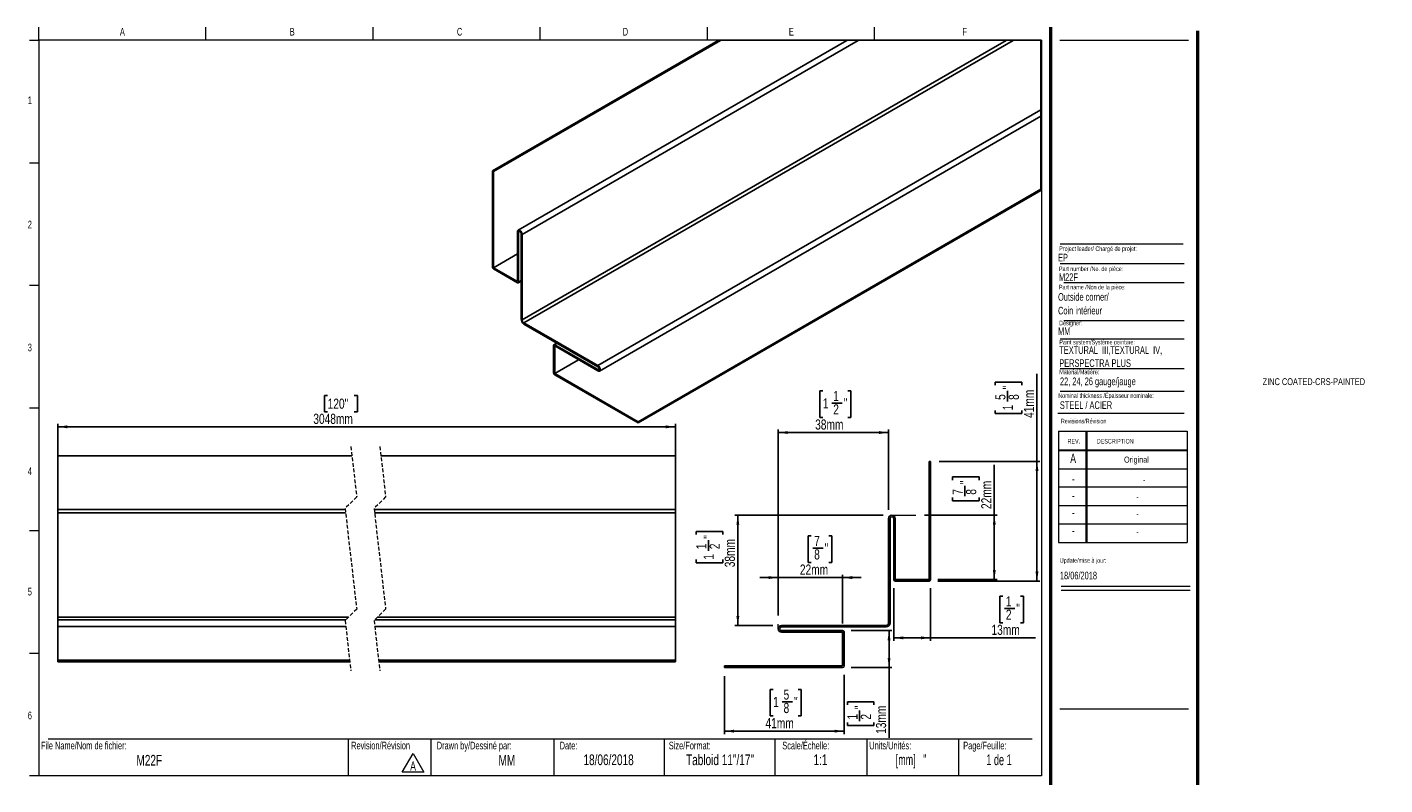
# Model space of a CAD drawing. Header units: millimetres. Extents: x 12 to 1040, y 10 to 682.
import ezdxf

# ---------------------------------------------------------------- set-up
doc = ezdxf.new("R2010")
doc.units = ezdxf.units.MM
doc.linetypes.add('HIDDEN', pattern=[1.905, 1.27, -0.635])
doc.layers.add('FORMAT', color=7, linetype='Continuous')
doc.styles.add('SLDTEXTSTYLE0', font='TXT', dxfattribs={"width": 0.7})
doc.styles.add('SLDTEXTSTYLE1', font='TXT', dxfattribs={"width": 0.633333})
doc.styles.add('SLDTEXTSTYLE2', font='TXT', dxfattribs={"width": 0.625})
doc.styles.add('SLDTEXTSTYLE3', font='TXT', dxfattribs={"width": 0.75})
doc.dimstyles.new('SLDDIMSTYLE0', dxfattribs={"dimtxt": 3.5, "dimasz": 3.302, "dimexe": 0, "dimexo": 0.0625, "dimgap": 0.875, "dimtad": 1, "dimdec": 0, "dimrnd": 1e-09, "dimzin": 12, "dimdsep": 46, "dimtxsty": 'SLDTEXTSTYLE3', "dimsah": 1, "dimcen": 0.09, "dimadec": 0, "dimazin": 3, "dimtfac": 1, "dimtdec": 0, "dimtmove": 0, "dimatfit": 0, "dimfxl": 1, "dimfrac": 2, "dimtolj": 1, "dimtzin": 12, "dimarcsym": 0})
doc.dimstyles.new('SLDDIMSTYLE1', dxfattribs={"dimtxt": 3.5, "dimasz": 3.302, "dimexe": 0, "dimexo": 0.0625, "dimgap": 0.875, "dimtad": 1, "dimdec": 0, "dimrnd": 1e-09, "dimzin": 12, "dimdsep": 46, "dimtxsty": 'SLDTEXTSTYLE3', "dimsah": 1, "dimcen": 0.09, "dimadec": 0, "dimazin": 3, "dimtfac": 1, "dimtdec": 0, "dimtofl": 0, "dimtmove": 0, "dimatfit": 3, "dimfxl": 1, "dimfrac": 2, "dimtolj": 1, "dimtzin": 12, "dimarcsym": 0})

# ---------------------------------------------------------------- blocks, each defined once
blk = doc.blocks.new('SW_NOTE_0')
at = {"color": 0, "linetype": 'Continuous', "lineweight": 0}
for p, q in [((-2.48, 0.36), (1.25, 6.82)), ((1.25, 6.82), (4.98, 0.36)), ((4.98, 0.36), (-2.48, 0.36))]:
    blk.add_line(p, q, dxfattribs=at)
at = {"color": 0, "linetype": 'Continuous', "lineweight": 0, "insert": (1.24, 4.09), "char_height": 3.17, "attachment_point": 2, "style": 'SLDTEXTSTYLE0'}
blk.add_mtext('A', dxfattribs=at)
blk = doc.blocks.new('SW_NOTE_1')
at = {"layer": 'FORMAT', "color": 0, "char_height": 2.6458, "attachment_point": 1, "style": 'SLDTEXTSTYLE0'}
for s, insert in [('TEXTURAL  III,TEXTURAL  IV,', (0, 3.41)), ('PERSPECTRA PLUS', (0, -1.12))]:
    blk.add_mtext(s, dxfattribs=dict(at, insert=insert))
blk = doc.blocks.new('_D')
at = {"layer": 'FORMAT'}
for p, q in [((282.52, 95.93), (281.45, 95.93)), ((281.45, 95.93), (281.45, 86.77)), ((288.6, 95.93), (289.67, 95.93)), ((289.67, 95.93), (289.67, 86.77)), ((283.03, 91.71), (286.64, 91.71)), ((281.45, 86.77), (282.52, 86.77)), ((289.67, 86.77), (288.6, 86.77)), ((271.13, 81.54), (264.78, 81.54)), ((271.13, 68.5), (271.13, 82.54)), ((271.13, 81.54), (293.36, 81.54)), ((293.36, 65.7), (293.36, 82.54)), ((293.36, 81.54), (299.71, 81.54))]:
    blk.add_line(p, q, dxfattribs=at)
for points in [[(271.13, 81.54), (267.83, 82.05), (267.83, 81.03)], [(293.36, 81.54), (296.66, 81.03), (296.66, 82.05)]]:
    blk.add_solid(points, dxfattribs=at)
at = {"layer": 'FORMAT', "char_height": 3.5, "attachment_point": 1, "style": 'SLDTEXTSTYLE3'}
for s, insert in [('7', (283.54, 95.91)), ('8', (283.54, 91.29)), ('"', (287.16, 93.36)), ('22mm', (278.6, 86.05))]:
    blk.add_mtext(s, dxfattribs=dict(at, insert=insert))
blk = doc.blocks.new('_D_1')
at = {"layer": 'FORMAT'}
for p, q in [((345.71, 103.08), (345.71, 120.43)), ((331.32, 115.22), (331.32, 116.28)), ((331.32, 116.28), (340.47, 116.28)), ((335.54, 109.65), (335.54, 113.26)), ((340.47, 116.28), (340.47, 115.22)), ((331.32, 109.14), (331.32, 108.07)), ((331.32, 108.07), (340.47, 108.07)), ((340.47, 108.07), (340.47, 109.14)), ((321.61, 103.08), (346.71, 103.08)), ((345.71, 103.08), (345.71, 80.86)), ((326.2, 80.86), (346.71, 80.86))]:
    blk.add_line(p, q, dxfattribs=at)
for points in [[(345.71, 103.08), (345.2, 99.78), (346.22, 99.78)], [(345.71, 80.86), (346.22, 84.16), (345.2, 84.16)]]:
    blk.add_solid(points, dxfattribs=at)
at = {"layer": 'FORMAT', "char_height": 3.5, "attachment_point": 1, "rotation": 90, "style": 'SLDTEXTSTYLE3'}
for s, insert in [('22mm', (341.2, 105.21)), ('7', (331.33, 110.16)), ('"', (333.89, 113.77)), ('8', (335.96, 110.16))]:
    blk.add_mtext(s, dxfattribs=dict(at, insert=insert))
blk = doc.blocks.new('_D_2')
at = {"layer": 'FORMAT'}
for p, q in [((307.38, 103.08), (256.19, 103.08)), ((257.19, 103.08), (257.19, 64.98)), ((242.79, 96.4), (242.79, 97.46)), ((242.79, 97.46), (251.95, 97.46)), ((247.01, 90.83), (247.01, 94.44)), ((251.95, 97.46), (251.95, 96.4)), ((242.79, 87.73), (242.79, 86.66)), ((242.79, 86.66), (251.95, 86.66)), ((251.95, 86.66), (251.95, 87.73)), ((269.28, 64.98), (256.19, 64.98))]:
    blk.add_line(p, q, dxfattribs=at)
for points in [[(257.19, 103.08), (256.68, 99.78), (257.69, 99.78)], [(257.19, 64.98), (257.69, 68.29), (256.68, 68.29)]]:
    blk.add_solid(points, dxfattribs=at)
at = {"layer": 'FORMAT', "char_height": 3.5, "attachment_point": 1, "rotation": 90, "style": 'SLDTEXTSTYLE3'}
for s, insert in [('38mm', (252.67, 85.1)), ('"', (245.37, 94.95)), ('2', (247.44, 91.34)), ('1', (242.81, 91.34)), ('1', (245.37, 87.73))]:
    blk.add_mtext(s, dxfattribs=dict(at, insert=insert))
blk = doc.blocks.new('_D_3')
at = {"layer": 'FORMAT'}
for p, q in [((286.5, 146.02), (285.44, 146.02)), ((285.44, 146.02), (285.44, 136.86)), ((295.17, 146.02), (296.24, 146.02)), ((296.24, 146.02), (296.24, 136.86)), ((289.6, 141.8), (293.22, 141.8)), ((285.44, 136.86), (286.5, 136.86)), ((296.24, 136.86), (295.17, 136.86)), ((271.13, 68.5), (271.13, 132.63)), ((271.13, 131.63), (309.23, 131.63)), ((309.23, 104.94), (309.23, 132.63))]:
    blk.add_line(p, q, dxfattribs=at)
for points in [[(271.13, 131.63), (274.44, 131.12), (274.44, 132.13)], [(309.23, 131.63), (305.93, 132.13), (305.93, 131.12)]]:
    blk.add_solid(points, dxfattribs=at)
at = {"layer": 'FORMAT', "char_height": 3.5, "attachment_point": 1, "style": 'SLDTEXTSTYLE3'}
for s, insert in [('1', (290.12, 146)), ('1', (286.5, 143.45)), ('2', (290.12, 141.37)), ('"', (293.73, 143.45)), ('38mm', (283.88, 136.14))]:
    blk.add_mtext(s, dxfattribs=dict(at, insert=insert))
blk = doc.blocks.new('_D_4')
at = {"layer": 'FORMAT'}
for p, q in [((252.59, 47.51), (252.59, 27.51)), ((293.87, 48.01), (293.87, 27.51)), ((269.36, 42.9), (268.29, 42.9)), ((268.29, 42.9), (268.29, 33.74)), ((278.02, 42.9), (279.09, 42.9)), ((279.09, 42.9), (279.09, 33.74)), ((272.46, 38.68), (276.07, 38.68)), ((268.29, 33.74), (269.36, 33.74)), ((279.09, 33.74), (278.02, 33.74)), ((252.59, 28.51), (293.87, 28.51))]:
    blk.add_line(p, q, dxfattribs=at)
for points in [[(252.59, 28.51), (255.89, 28), (255.89, 29.01)], [(293.87, 28.51), (290.56, 29.01), (290.56, 28)]]:
    blk.add_solid(points, dxfattribs=at)
at = {"layer": 'FORMAT', "char_height": 3.5, "attachment_point": 1, "style": 'SLDTEXTSTYLE3'}
for s, insert in [('5', (272.97, 42.88)), ('1', (269.36, 40.33)), ('8', (272.97, 38.25)), ('"', (276.58, 40.33)), ('41mm', (266.73, 33.02))]:
    blk.add_mtext(s, dxfattribs=dict(at, insert=insert))
blk = doc.blocks.new('_D_5')
at = {"layer": 'FORMAT'}
for p, q in [((296.36, 63.21), (310.38, 63.21)), ((309.38, 63.21), (309.38, 50.51)), ((296.36, 50.51), (310.38, 50.51)), ((309.38, 50.51), (309.38, 26.25)), ((294.99, 37.55), (294.99, 38.61)), ((294.99, 38.61), (304.15, 38.61)), ((304.15, 38.61), (304.15, 37.55)), ((299.21, 31.98), (299.21, 35.59)), ((294.99, 31.47), (294.99, 30.4)), ((294.99, 30.4), (304.15, 30.4)), ((304.15, 30.4), (304.15, 31.47))]:
    blk.add_line(p, q, dxfattribs=at)
for points in [[(309.38, 63.21), (308.88, 59.9), (309.89, 59.9)], [(309.38, 50.51), (309.89, 53.81), (308.88, 53.81)]]:
    blk.add_solid(points, dxfattribs=at)
at = {"layer": 'FORMAT', "char_height": 3.5, "attachment_point": 1, "rotation": 90, "style": 'SLDTEXTSTYLE3'}
for s, insert in [('"', (297.56, 36.1)), ('13mm', (304.87, 27.55)), ('1', (295.01, 32.49)), ('2', (299.64, 32.49))]:
    blk.add_mtext(s, dxfattribs=dict(at, insert=insert))
blk = doc.blocks.new('_D_6')
at = {"layer": 'FORMAT'}
for p, q in [((311.01, 77.86), (311.01, 59.72)), ((323.71, 77.86), (323.71, 59.72)), ((348.67, 75.12), (347.6, 75.12)), ((347.6, 75.12), (347.6, 65.96)), ((354.75, 75.12), (355.82, 75.12)), ((355.82, 75.12), (355.82, 65.96)), ((349.18, 70.9), (352.8, 70.9)), ((347.6, 65.96), (348.67, 65.96)), ((355.82, 65.96), (354.75, 65.96)), ((311.01, 60.72), (323.71, 60.72)), ((323.71, 60.72), (359.97, 60.72))]:
    blk.add_line(p, q, dxfattribs=at)
for points in [[(311.01, 60.72), (314.31, 60.22), (314.31, 61.23)], [(323.71, 60.72), (320.41, 61.23), (320.41, 60.22)]]:
    blk.add_solid(points, dxfattribs=at)
at = {"layer": 'FORMAT', "char_height": 3.5, "attachment_point": 1, "style": 'SLDTEXTSTYLE3'}
for s, insert in [('1', (349.7, 75.1)), ('2', (349.7, 70.47)), ('"', (353.31, 72.54)), ('13mm', (344.75, 65.24))]:
    blk.add_mtext(s, dxfattribs=dict(at, insert=insert))
blk = doc.blocks.new('_D_7')
at = {"layer": 'FORMAT'}
for p, q in [((360.45, 121.63), (360.45, 151.88)), ((346.06, 147.96), (346.06, 149.03)), ((346.06, 149.03), (355.21, 149.03)), ((350.28, 142.39), (350.28, 146)), ((355.21, 149.03), (355.21, 147.96)), ((346.06, 139.29), (346.06, 138.23)), ((346.06, 138.23), (355.21, 138.23)), ((355.21, 138.23), (355.21, 139.29)), ((326.71, 121.63), (361.45, 121.63)), ((360.45, 121.63), (360.45, 80.35)), ((326.2, 80.35), (361.45, 80.35))]:
    blk.add_line(p, q, dxfattribs=at)
for points in [[(360.45, 121.63), (359.94, 118.32), (360.96, 118.32)], [(360.45, 80.35), (360.96, 83.65), (359.94, 83.65)]]:
    blk.add_solid(points, dxfattribs=at)
at = {"layer": 'FORMAT', "char_height": 3.5, "attachment_point": 1, "rotation": 90, "style": 'SLDTEXTSTYLE3'}
for s, insert in [('41mm', (355.94, 136.67)), ('5', (346.07, 142.9)), ('"', (348.63, 146.52)), ('8', (350.7, 142.9)), ('1', (348.63, 139.29))]:
    blk.add_mtext(s, dxfattribs=dict(at, insert=insert))
blk = doc.blocks.new('_D_8')
at = {"layer": 'FORMAT'}
for p, q in [((115.59, 144.39), (114.52, 144.39)), ((114.52, 144.39), (114.52, 138.83)), ((124.79, 144.39), (125.86, 144.39)), ((125.86, 144.39), (125.86, 138.83)), ((114.52, 138.83), (115.59, 138.83)), ((125.86, 138.83), (124.79, 138.83)), ((22.42, 106.91), (22.42, 134.6)), ((22.42, 133.6), (235.62, 133.6)), ((235.62, 106.91), (235.62, 134.6))]:
    blk.add_line(p, q, dxfattribs=at)
for points in [[(22.42, 133.6), (25.72, 133.09), (25.72, 134.1)], [(235.62, 133.6), (232.32, 134.1), (232.32, 133.09)]]:
    blk.add_solid(points, dxfattribs=at)
at = {"layer": 'FORMAT', "char_height": 3.5, "attachment_point": 1, "style": 'SLDTEXTSTYLE3'}
for s, insert in [('120"', (115.59, 143.34)), ('3048mm', (110.64, 138.11))]:
    blk.add_mtext(s, dxfattribs=dict(at, insert=insert))

msp = doc.modelspace()

# ---------------------------------------------------------------- linework, layer by layer
at = {"color": 7, "linetype": 'Continuous', "lineweight": 18}
for p, q in [((15.91, 267.13), (15.91, 271.63)), ((73.59, 267.13), (73.59, 271.63)), ((131.27, 267.13), (131.27, 271.63)), ((188.94, 267.13), (188.94, 271.63)), ((246.62, 271.63), (246.62, 267.13)), ((304.3, 271.63), (304.3, 267.13)), ((12.73, 267.13), (15.91, 267.13)), ((361.98, 267.13), (15.91, 267.13)), ((15.91, 267.13), (15.91, 13.13)), ((361.98, 267.13), (361.98, 13.13)), ((368.33, 267.13), (412.78, 267.13)), ((12.73, 224.8), (15.91, 224.8)), ((368.43, 189.98), (411.3, 189.98)), ((369.77, 183.46), (411.3, 183.46)), ((12.73, 182.47), (15.91, 182.47)), ((369.77, 170.37), (411.3, 170.37)), ((368.43, 164.02), (411.3, 164.02)), ((368.43, 153.75), (411.3, 153.75)), ((368.43, 145.93), (411.3, 145.93)), ((12.73, 140.13), (15.91, 140.13)), ((367.68, 138.35), (411.3, 138.35)), ((367.82, 132.05), (412.27, 132.05)), ((367.82, 132.05), (367.82, 93.69)), ((377.35, 132.05), (377.35, 93.69)), ((377.6, 132.05), (377.6, 93.69)), ((412.27, 132.05), (412.27, 93.69)), ((367.82, 125.7), (412.27, 125.7)), ((367.82, 125.44), (412.27, 125.44)), ((367.82, 119.09), (412.27, 119.09)), ((412.27, 112.74), (367.82, 112.74)), ((367.82, 106.39), (412.27, 106.39)), ((412.27, 100.04), (367.82, 100.04)), ((12.73, 97.8), (15.91, 97.8)), ((367.82, 93.69), (412.27, 93.69)), ((368.85, 78.6), (413.3, 78.6)), ((368.85, 77.18), (413.3, 77.18)), ((12.73, 55.47), (15.91, 55.47)), ((19.08, 25.83), (358.81, 25.83)), ((122.72, 25.83), (122.72, 13.13)), ((151.23, 25.83), (151.23, 13.13)), ((193.71, 25.83), (193.71, 13.13)), ((231.81, 25.83), (231.81, 13.13)), ((269.91, 25.83), (269.91, 13.13)), ((301.66, 25.83), (301.66, 13.13)), ((333.41, 25.83), (333.41, 13.13)), ((15.91, 13.13), (12.73, 13.13)), ((361.98, 13.13), (15.91, 13.13))]:
    msp.add_line(p, q, dxfattribs=at)
at = {"color": 7, "linetype": 'Continuous', "lineweight": 50}
for p, q in [((365.16, 271.63), (365.16, 9.96)), ((415.96, 9.96), (415.96, 270.31))]:
    msp.add_line(p, q, dxfattribs=at)
at = {"color": 7, "linetype": 'Continuous', "lineweight": 25}
for p, q in [((172.49, 222.03), (250.43, 267.03)), ((172.85, 221.83), (251.15, 267.03)), ((294.85, 267.03), (181.35, 201.51)), ((182.73, 200.05), (298.75, 267.03)), ((182.73, 170.59), (349.79, 267.03)), ((183.35, 169.52), (352.26, 267.03)), ((208.86, 154.79), (361.83, 243.09)), ((209.44, 152.86), (361.83, 240.84)), ((172.49, 222.03), (172.49, 188.75)), ((172.49, 222.03), (172.85, 221.83)), ((172.85, 221.83), (172.85, 188.54)), ((222.78, 135.35), (361.83, 215.62)), ((222.78, 134.93), (361.83, 215.2)), ((181.12, 183.77), (181.12, 200.98)), ((181.47, 183.56), (181.47, 200.78)), ((182.37, 200.26), (182.37, 170.79)), ((182.73, 200.05), (182.73, 170.59)), ((172.85, 188.54), (181.12, 193.31)), ((172.85, 188.54), (181.12, 183.77)), ((172.85, 188.12), (181.12, 183.35)), ((181.37, 183.33), (182.37, 183.91)), ((183.35, 169.52), (208.86, 154.79)), ((183.35, 169.1), (208.86, 154.37)), ((193.6, 161.73), (193.6, 152.19)), ((194.71, 162.55), (193.7, 161.97)), ((208.86, 153.34), (193.96, 161.94)), ((208.86, 152.92), (193.96, 161.53)), ((193.96, 161.53), (193.96, 151.99)), ((193.96, 151.99), (202.22, 156.76)), ((193.96, 151.99), (222.78, 135.35)), ((193.96, 151.57), (222.78, 134.93)), ((222.78, 135.35), (222.78, 134.93)), ((22.42, 123.6), (123.97, 123.6)), ((22.42, 123.6), (22.42, 105.05)), ((133.97, 123.6), (235.62, 123.6)), ((235.62, 123.6), (235.62, 105.05)), ((323.71, 121.63), (323.2, 121.63)), ((323.2, 121.63), (323.2, 80.86)), ((323.71, 121.63), (323.71, 80.86)), ((121.65, 105.05), (22.42, 105.05)), ((22.42, 105.05), (22.42, 103.91)), ((22.42, 103.91), (121.78, 103.91)), ((22.42, 103.91), (22.42, 67.83)), ((235.62, 105.05), (131.65, 105.05)), ((131.78, 103.91), (235.62, 103.91)), ((235.62, 105.05), (235.62, 103.91)), ((235.62, 103.91), (235.62, 67.83)), ((309.23, 101.94), (309.23, 65.86)), ((309.74, 101.94), (309.74, 65.86)), ((311.01, 80.86), (311.01, 101.94)), ((311.52, 80.86), (311.52, 101.94)), ((323.2, 80.86), (311.52, 80.86)), ((323.2, 80.35), (311.52, 80.35)), ((22.42, 67.83), (122.76, 67.83)), ((22.42, 67.83), (22.42, 66.95)), ((22.42, 66.95), (121.89, 66.95)), ((22.42, 66.95), (22.42, 64.67)), ((131.89, 66.95), (235.62, 66.95)), ((132.76, 67.83), (235.62, 67.83)), ((235.62, 67.83), (235.62, 66.95)), ((235.62, 66.95), (235.62, 64.67)), ((22.42, 64.67), (121.84, 64.67)), ((22.42, 64.67), (22.42, 52.98)), ((131.84, 64.67), (235.62, 64.67)), ((235.62, 64.67), (235.62, 52.98)), ((308.36, 64.98), (272.28, 64.98)), ((308.36, 64.48), (272.28, 64.48)), ((272.28, 63.21), (293.36, 63.21)), ((272.28, 62.7), (293.36, 62.7)), ((293.36, 62.7), (293.36, 51.01)), ((293.87, 62.7), (293.87, 51.01)), ((22.42, 52.98), (22.42, 52.48)), ((22.42, 52.98), (123.18, 52.98)), ((22.42, 52.48), (123.24, 52.48)), ((133.18, 52.98), (235.62, 52.98)), ((133.24, 52.48), (235.62, 52.48)), ((235.62, 52.98), (235.62, 52.48)), ((293.36, 51.01), (252.59, 51.01)), ((252.59, 51.01), (252.59, 50.51)), ((293.36, 50.51), (252.59, 50.51))]:
    msp.add_line(p, q, dxfattribs=at)
at = {"color": 8, "linetype": 'Continuous', "lineweight": 25}
for p, q in [((181.47, 200.78), (181.92, 201.04)), ((181.47, 183.56), (182.37, 184.08)), ((193.96, 161.94), (194.86, 162.46)), ((208.86, 153.34), (209.31, 153.6))]:
    msp.add_line(p, q, dxfattribs=at)
at = {"color": 7, "linetype": 'HIDDEN', "lineweight": 18}
for p, q in [((123.61, 126.77), (125.61, 109.4)), ((133.61, 126.77), (135.61, 109.4)), ((125.61, 109.4), (121.61, 105.4)), ((135.61, 109.4), (131.61, 105.4)), ((121.61, 105.4), (125.61, 70.67)), ((131.61, 105.4), (135.61, 70.67)), ((125.61, 70.67), (121.61, 66.67)), ((135.61, 70.67), (131.61, 66.67)), ((121.61, 66.67), (123.61, 49.3)), ((131.61, 66.67), (133.61, 49.3))]:
    msp.add_line(p, q, dxfattribs=at)
at = {"color": 7, "linetype": 'Continuous', "lineweight": 18, "flags": 128}
msp.add_lwpolyline([(361.83, 215.2), (361.83, 215.62), (361.83, 240.84), (361.83, 243.09), (361.83, 267.03), (352.26, 267.03), (349.79, 267.03), (298.75, 267.03), (294.85, 267.03), (251.15, 267.03), (250.43, 267.03)], dxfattribs=at)
at = {"color": 7, "linetype": 'Continuous', "lineweight": 25, "flags": 128}
for points in [[(181.12, 200.98), (181.18, 201.31), (181.35, 201.51), (181.61, 201.56), (181.92, 201.45), (182.23, 201.2), (182.5, 200.85), (182.67, 200.44), (182.73, 200.05)], [(181.47, 200.78), (181.51, 200.96), (181.61, 201.07), (181.75, 201.1), (181.92, 201.04), (182.1, 200.9), (182.24, 200.7), (182.34, 200.48), (182.37, 200.26)], [(208.86, 154.79), (209.17, 154.54), (209.44, 154.18), (209.61, 153.78), (209.67, 153.39), (209.61, 153.07), (209.44, 152.86), (209.17, 152.81), (208.86, 152.92)], [(208.86, 154.37), (209.04, 154.23), (209.18, 154.04), (209.28, 153.81), (209.31, 153.6), (209.28, 153.42), (209.18, 153.3), (209.04, 153.28), (208.86, 153.34)]]:
    msp.add_lwpolyline(points, dxfattribs=at)
at = {"color": 7, "linetype": 'Continuous', "lineweight": 25}
for centre, radius, start, end in [((173.27, 188.78), 0.78, 182.593, 237.4039), ((181.26, 183.53), 0.222, 230.8207, 9.1897), ((184.49, 170.89), 2.12, 182.6042, 237.3931), ((184.07, 170.65), 1.34, 182.6107, 237.3869), ((193.82, 161.77), 0.222, 50.7828, 189.2298), ((194.38, 152.23), 0.78, 182.5932, 237.3989), ((310.38, 101.94), 1.14, 0, 180), ((310.38, 101.94), 0.635, 0, 180), ((311.52, 80.86), 0.508, 180, 270), ((323.2, 80.86), 0.508, 270, 0), ((308.36, 65.86), 1.38, 270, 0), ((308.36, 65.86), 0.873, 270, 360), ((272.28, 63.84), 1.14, 90, 270), ((272.28, 63.84), 0.635, 90, 270), ((293.36, 62.7), 0.508, 0, 90), ((293.36, 51.01), 0.508, 270, 0)]:
    msp.add_arc(centre, radius, start, end, dxfattribs=at)
at = {"layer": 'FORMAT', "color": 250, "lineweight": 18, "true_color": 0x454545}
msp.add_line((368.43, 196.79), (410.86, 196.79), dxfattribs=at)
at = {"layer": 'FORMAT', "lineweight": 18}
for p, q in [((310.38, 103.08), (318.61, 103.08)), ((271.13, 63.84), (271.13, 65.5)), ((368.33, 36.23), (412.78, 36.23))]:
    msp.add_line(p, q, dxfattribs=at)

# ---------------------------------------------------------------- block references
at = {"color": 7, "linetype": 'Continuous', "lineweight": 0}
msp.add_blockref('SW_NOTE_0', (143.84, 13.97), dxfattribs=at)
at = {"layer": 'FORMAT'}
msp.add_blockref('SW_NOTE_1', (368.14, 158.04), dxfattribs=at)

# ---------------------------------------------------------------- texts
at = {"color": 7, "linetype": 'Continuous', "lineweight": 0}
for s, insert, char_height, attachment_point, style in [('A', (44.74, 271.37), 2.65, 2, 'SLDTEXTSTYLE0'), ('B', (103.37, 271.37), 2.65, 2, 'SLDTEXTSTYLE0'), ('C', (161.14, 271.37), 2.65, 2, 'SLDTEXTSTYLE0'), ('D', (218.38, 271.37), 2.65, 2, 'SLDTEXTSTYLE0'), ('E', (275.66, 271.37), 2.65, 2, 'SLDTEXTSTYLE0'), ('F', (335.47, 271.37), 2.65, 2, 'SLDTEXTSTYLE0'), ('1', (12.79, 247.7), 2.65, 2, 'SLDTEXTSTYLE0'), ('2', (12.79, 204.77), 2.65, 2, 'SLDTEXTSTYLE0'), ('EP', (367.72, 193.36), 2.646, 1, 'SLDTEXTSTYLE0'), ('Project leader/ Chargé de projet:', (368.12, 195.91), 1.5875, 1, 'SLDTEXTSTYLE0'), ('Part number /No. de pièce:', (368.03, 188.96), 1.5875, 1, 'SLDTEXTSTYLE0'), ('M22F', (368.03, 186.6), 2.646, 1, 'SLDTEXTSTYLE0'), ('Designer:', (368.12, 170.25), 1.587, 1, 'SLDTEXTSTYLE0'), ('MM', (367.72, 167.93), 2.646, 1, 'SLDTEXTSTYLE0'), ('3', (12.79, 162.33), 2.65, 2, 'SLDTEXTSTYLE0'), ('Paint system/Système peinture:', (368.14, 163.64), 1.5875, 1, 'SLDTEXTSTYLE0'), ('ZINC COATED-CRS-PAINTED', (438.35, 150.39), 2.3813, 1, 'SLDTEXTSTYLE0'), ('Nominal thickness /Épaisseur nominale:', (367.8, 145.17), 1.5875, 1, 'SLDTEXTSTYLE0'), ('STEEL / ACIER', (368.35, 142.41), 2.6458, 1, 'SLDTEXTSTYLE0'), ('Revisions/Révision', (368.7, 136.38), 1.5875, 1, 'SLDTEXTSTYLE0'), ('REV.', (371, 129.42), 1.587, 1, 'SLDTEXTSTYLE0'), ('DESCRIPTION', (381.11, 129.42), 1.5875, 1, 'SLDTEXTSTYLE0'), ('A', (372.92, 124.31), 3.17, 2, 'SLDTEXTSTYLE0'), ('Original', (394.77, 123.33), 2.117, 2, 'SLDTEXTSTYLE0'), ('4', (12.79, 119.6), 2.65, 2, 'SLDTEXTSTYLE0'), ('-', (372.96, 117.28), 3.17, 2, 'SLDTEXTSTYLE0'), ('-', (397.44, 116.3), 2.12, 2, 'SLDTEXTSTYLE0'), ('-', (372.96, 111.46), 3.17, 2, 'SLDTEXTSTYLE0'), ('-', (395.11, 110.47), 2.12, 2, 'SLDTEXTSTYLE0'), ('-', (372.96, 105.59), 3.17, 2, 'SLDTEXTSTYLE0'), ('-', (395.11, 104.6), 2.12, 2, 'SLDTEXTSTYLE0'), ('-', (372.96, 99.42), 3.17, 2, 'SLDTEXTSTYLE0'), ('-', (395.11, 98.44), 2.12, 2, 'SLDTEXTSTYLE0'), ('Update/mise à jour:', (368.32, 88.26), 1.5875, 1, 'SLDTEXTSTYLE0'), ('18/06/2018', (368.37, 83.57), 2.646, 1, 'SLDTEXTSTYLE0'), ('5', (12.79, 78.02), 2.65, 2, 'SLDTEXTSTYLE0'), ('6', (12.79, 35.25), 2.65, 2, 'SLDTEXTSTYLE0'), ('File Name/Nom de fichier:', (16.64, 24.86), 2.6458, 1, 'SLDTEXTSTYLE0'), ('Revision/Révision', (123.7, 24.86), 2.6458, 1, 'SLDTEXTSTYLE0'), ('Drawn by/Dessiné par:', (153.25, 24.86), 2.6458, 1, 'SLDTEXTSTYLE0'), ('Date:', (195.67, 24.86), 2.646, 1, 'SLDTEXTSTYLE0'), ('Size/Format:', (233.36, 24.86), 2.6458, 1, 'SLDTEXTSTYLE0'), ('Scale/Échelle:', (272.53, 24.86), 2.6458, 1, 'SLDTEXTSTYLE0'), ('Units/Unités:', (302.54, 24.86), 2.6458, 1, 'SLDTEXTSTYLE0'), ('Page/Feuille:', (334.98, 24.86), 2.6458, 1, 'SLDTEXTSTYLE0'), ('M22F', (54.02, 20.3), 3.704, 2, 'SLDTEXTSTYLE0'), ('MM', (177.45, 20.3), 3.704, 2, 'SLDTEXTSTYLE0'), ('18/06/2018', (212.57, 20.47), 3.704, 2, 'SLDTEXTSTYLE0'), ('Tabloid 11"/17"', (251.03, 20.47), 3.7042, 2, 'SLDTEXTSTYLE0'), ('1:1', (285.69, 20.47), 3.704, 2, 'SLDTEXTSTYLE0'), ('[mm]   "', (316.97, 20.47), 3.704, 2, 'SLDTEXTSTYLE2'), ('1 de 1', (347.33, 20.47), 3.704, 2, 'SLDTEXTSTYLE1')]:
    msp.add_mtext(s, dxfattribs=dict(at, insert=insert, char_height=char_height, attachment_point=attachment_point, style=style))
at = {"layer": 'FORMAT', "attachment_point": 1, "style": 'SLDTEXTSTYLE0'}
for s, insert, char_height in [('Part name /Non de la pièce:', (368.03, 182.64), 1.5875), ('Outside corner/', (367.72, 179.79), 2.6458), ('Coin intérieur', (367.72, 175.06), 2.6458), ('Material/Matière:', (368.14, 153.34), 1.5875), ('22, 24, 26 gauge/jauge', (368.38, 150.63), 2.6458)]:
    msp.add_mtext(s, dxfattribs=dict(at, insert=insert, char_height=char_height))

# ---------------------------------------------------------------- dimensions: what is measured, and where the dimension line sits
at = {"layer": 'FORMAT'}
for base, p1, p2, picture, middle in [((360.45, 80.35), (323.71, 121.63), (323.2, 80.35), '_D_7', (360.45, 143.63)), ((345.71, 80.86), (318.61, 103.08), (323.2, 80.86), '_D_1', (345.71, 112.18)), ((257.19, 64.98), (310.38, 103.08), (272.28, 64.98), '_D_2', (257.19, 92.06)), ((309.38, 50.51), (293.36, 63.21), (293.36, 50.51), '_D_5', (309.38, 34.51))]:
    dim = msp.add_linear_dim(base=base, p1=p1, p2=p2, angle=90, dimstyle='SLDDIMSTYLE1', dxfattribs=at)
    dim.commit()
    dim.dimension.update_dxf_attribs({"geometry": picture, "text_midpoint": middle, "dimtype": 160})
for base, p1, p2, dimstyle, picture, middle in [((309.23, 131.63), (271.13, 65.5), (309.23, 101.94), 'SLDDIMSTYLE1', '_D_3', (290.84, 131.63)), ((293.36, 81.54), (271.13, 65.5), (293.36, 62.7), 'SLDDIMSTYLE0', '_D', (285.56, 81.54)), ((323.71, 60.72), (311.01, 80.86), (323.71, 80.86), 'SLDDIMSTYLE1', '_D_6', (351.71, 60.72)), ((293.87, 28.51), (252.59, 50.51), (293.87, 51.01), 'SLDDIMSTYLE1', '_D_4', (273.69, 28.51))]:
    dim = msp.add_linear_dim(base=base, p1=p1, p2=p2, dimstyle=dimstyle, dxfattribs=at)
    dim.commit()
    dim.dimension.update_dxf_attribs({"geometry": picture, "text_midpoint": middle, "dimtype": 160})
dim = msp.add_linear_dim(base=(235.62, 133.6), p1=(22.42, 103.91), p2=(235.62, 103.91), angle=0, text='3048mm', dimstyle='SLDDIMSTYLE1', dxfattribs=at)
dim.commit()
dim.dimension.update_dxf_attribs({"geometry": '_D_8', "text_midpoint": (120.19, 133.6), "dimtype": 160})

doc.saveas('drawing.dxf')
